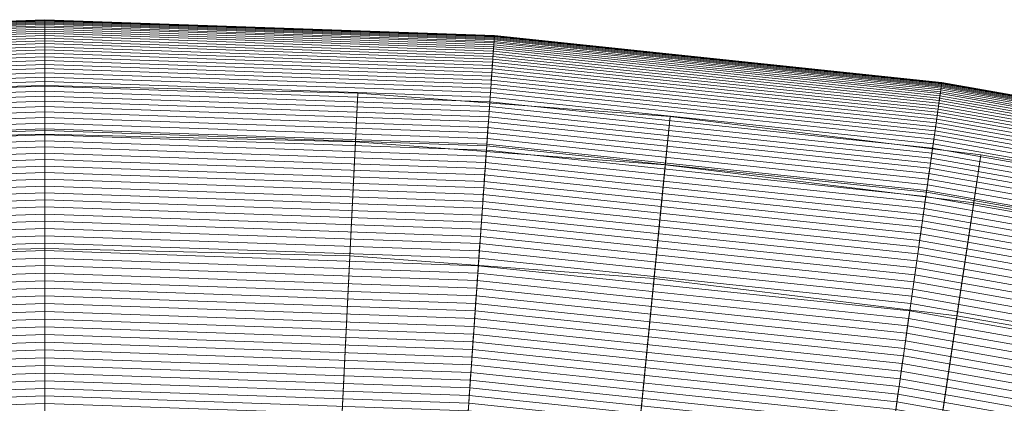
# Model space of a CAD drawing. Header units: centimetres. Extents: x -21.9 to 23.1, y -23 to 22.
# Tile 163 of 192: x 0.5 to 3.9, y 20.6 to 22. Entities that reach past the tile are written whole.
import ezdxf

# ---------------------------------------------------------------- set-up
doc = ezdxf.new("R2010")
doc.units = ezdxf.units.CM
doc.header["$LTSCALE"] = 2.54
doc.layers.add('Lucido design-1', color=7, linetype='Continuous')

# ---------------------------------------------------------------- blocks, each defined once
blk = doc.blocks.new('Gruppo-2-1')
at = {"color": 5, "linetype": 'Continuous', "lineweight": 9}
for points in [[(0.5828, 21.98, -924.0271), (-0.9861, 21.9252, -924.0271), (-0.986, 21.9249, -924.0001), (0.5828, 21.9797, -924.0001)], [(0.5828, 21.98, -949.7271), (-0.9861, 21.9252, -949.7271), (-0.9861, 21.9252, -924.0271), (0.5828, 21.98, -924.0271)], [(0.5828, 21.593, -949.7271), (-0.9591, 21.5391, -949.7271), (-0.9861, 21.9252, -949.7271), (0.5828, 21.98, -949.7271)], [(0.5828, 21.9797, -924.0001), (-0.986, 21.9249, -924.0001), (-0.986, 21.9239, -923.9731), (0.5828, 21.9787, -923.9731)], [(0.5828, 21.9787, -923.9731), (-0.986, 21.9239, -923.9731), (-0.9859, 21.9222, -923.9462), (0.5828, 21.977, -923.9462)], [(0.5828, 21.977, -923.9462), (-0.9859, 21.9222, -923.9462), (-0.9857, 21.9199, -923.9193), (0.5828, 21.9747, -923.9193)], [(0.5828, 21.9747, -923.9193), (-0.9857, 21.9199, -923.9193), (-0.9855, 21.917, -923.8924), (0.5828, 21.9717, -923.8924)], [(0.5828, 21.9717, -923.8924), (-0.9855, 21.917, -923.8924), (-0.9852, 21.9133, -923.8657), (0.5828, 21.9681, -923.8657)], [(0.5828, 21.9681, -923.8657), (-0.9852, 21.9133, -923.8657), (-0.9849, 21.9091, -923.839), (0.5828, 21.9638, -923.839)], [(0.5828, 21.9638, -923.839), (-0.9849, 21.9091, -923.839), (-0.9846, 21.9041, -923.8125), (0.5828, 21.9589, -923.8125)], [(0.5828, 21.9589, -923.8125), (-0.9846, 21.9041, -923.8125), (-0.9842, 21.8986, -923.7861), (0.5828, 21.9533, -923.7861)], [(0.5828, 21.9533, -923.7861), (-0.9842, 21.8986, -923.7861), (-0.9838, 21.8923, -923.7598), (0.5828, 21.947, -923.7598)], [(2.1516, 21.9252, -924.0271), (0.5828, 21.98, -924.0271), (0.5828, 21.9797, -924.0001), (2.1516, 21.9249, -924.0001)], [(2.1516, 21.9252, -949.7271), (0.5828, 21.98, -949.7271), (0.5828, 21.98, -924.0271), (2.1516, 21.9252, -924.0271)], [(2.1246, 21.5391, -949.7271), (0.5828, 21.593, -949.7271), (0.5828, 21.98, -949.7271), (2.1516, 21.9252, -949.7271)], [(2.1516, 21.9249, -924.0001), (0.5828, 21.9797, -924.0001), (0.5828, 21.9787, -923.9731), (2.1515, 21.9239, -923.9731)], [(2.1515, 21.9239, -923.9731), (0.5828, 21.9787, -923.9731), (0.5828, 21.977, -923.9462), (2.1514, 21.9222, -923.9462)], [(2.1514, 21.9222, -923.9462), (0.5828, 21.977, -923.9462), (0.5828, 21.9747, -923.9193), (2.1512, 21.9199, -923.9193)], [(2.1512, 21.9199, -923.9193), (0.5828, 21.9747, -923.9193), (0.5828, 21.9717, -923.8924), (2.151, 21.917, -923.8924)], [(2.151, 21.917, -923.8924), (0.5828, 21.9717, -923.8924), (0.5828, 21.9681, -923.8657), (2.1508, 21.9133, -923.8657)], [(2.1508, 21.9133, -923.8657), (0.5828, 21.9681, -923.8657), (0.5828, 21.9638, -923.839), (2.1505, 21.9091, -923.839)], [(2.1505, 21.9091, -923.839), (0.5828, 21.9638, -923.839), (0.5828, 21.9589, -923.8125), (2.1501, 21.9041, -923.8125)], [(2.1501, 21.9041, -923.8125), (0.5828, 21.9589, -923.8125), (0.5828, 21.9533, -923.7861), (2.1497, 21.8986, -923.7861)], [(2.1497, 21.8986, -923.7861), (0.5828, 21.9533, -923.7861), (0.5828, 21.947, -923.7598), (2.1493, 21.8923, -923.7598)], [(0.5828, 21.947, -923.7598), (-0.9838, 21.8923, -923.7598), (-0.9833, 21.8855, -923.7337), (0.5828, 21.9402, -923.7337)], [(0.5828, 21.9402, -923.7337), (-0.9833, 21.8855, -923.7337), (-0.9828, 21.878, -923.7078), (0.5828, 21.9326, -923.7078)], [(0.5828, 21.9326, -923.7078), (-0.9828, 21.878, -923.7078), (-0.9822, 21.8698, -923.6821), (0.5828, 21.9245, -923.6821)], [(0.5828, 21.9245, -923.6821), (-0.9822, 21.8698, -923.6821), (-0.9816, 21.8611, -923.6565), (0.5828, 21.9157, -923.6565)], [(2.1493, 21.8923, -923.7598), (0.5828, 21.947, -923.7598), (0.5828, 21.9402, -923.7337), (2.1488, 21.8855, -923.7337)], [(2.1488, 21.8855, -923.7337), (0.5828, 21.9402, -923.7337), (0.5828, 21.9326, -923.7078), (2.1483, 21.878, -923.7078)], [(2.1483, 21.878, -923.7078), (0.5828, 21.9326, -923.7078), (0.5828, 21.9245, -923.6821), (2.1477, 21.8698, -923.6821)], [(2.1477, 21.8698, -923.6821), (0.5828, 21.9245, -923.6821), (0.5828, 21.9157, -923.6565), (2.1471, 21.8611, -923.6565)], [(3.6589, 21.3779, -949.7271), (2.1246, 21.5391, -949.7271), (2.1516, 21.9252, -949.7271), (3.7128, 21.7611, -949.7271)], [(3.712, 21.7559, -923.9193), (2.1512, 21.9199, -923.9193), (2.151, 21.917, -923.8924), (3.7116, 21.7529, -923.8924)], [(3.7124, 21.7582, -923.9462), (2.1514, 21.9222, -923.9462), (2.1512, 21.9199, -923.9193), (3.712, 21.7559, -923.9193)], [(3.7126, 21.7598, -923.9731), (2.1515, 21.9239, -923.9731), (2.1514, 21.9222, -923.9462), (3.7124, 21.7582, -923.9462)], [(3.7127, 21.7608, -924.0001), (2.1516, 21.9249, -924.0001), (2.1515, 21.9239, -923.9731), (3.7126, 21.7598, -923.9731)], [(3.7128, 21.7611, -924.0271), (2.1516, 21.9252, -924.0271), (2.1516, 21.9249, -924.0001), (3.7127, 21.7608, -924.0001)], [(3.7128, 21.7611, -949.7271), (2.1516, 21.9252, -949.7271), (2.1516, 21.9252, -924.0271), (3.7128, 21.7611, -924.0271)], [(0.5828, 21.9157, -923.6565), (-0.9816, 21.8611, -923.6565), (-0.9809, 21.8517, -923.6312), (0.5828, 21.9063, -923.6312)], [(0.5828, 21.9063, -923.6312), (-0.9809, 21.8517, -923.6312), (-0.9802, 21.8417, -923.6062), (0.5828, 21.8963, -923.6062)], [(0.5828, 21.8963, -923.6062), (-0.9802, 21.8417, -923.6062), (-0.9795, 21.8311, -923.5814), (0.5828, 21.8856, -923.5814)], [(0.5828, 21.8856, -923.5814), (-0.9795, 21.8311, -923.5814), (-0.9787, 21.8199, -923.5568), (0.5828, 21.8744, -923.5568)], [(2.1471, 21.8611, -923.6565), (0.5828, 21.9157, -923.6565), (0.5828, 21.9063, -923.6312), (2.1464, 21.8517, -923.6312)], [(2.1464, 21.8517, -923.6312), (0.5828, 21.9063, -923.6312), (0.5828, 21.8963, -923.6062), (2.1457, 21.8417, -923.6062)], [(2.1457, 21.8417, -923.6062), (0.5828, 21.8963, -923.6062), (0.5828, 21.8856, -923.5814), (2.145, 21.8311, -923.5814)], [(2.145, 21.8311, -923.5814), (0.5828, 21.8856, -923.5814), (0.5828, 21.8744, -923.5568), (2.1442, 21.8199, -923.5568)], [(3.7072, 21.7217, -923.7337), (2.1488, 21.8855, -923.7337), (2.1483, 21.878, -923.7078), (3.7062, 21.7142, -923.7078)], [(3.7082, 21.7285, -923.7598), (2.1493, 21.8923, -923.7598), (2.1488, 21.8855, -923.7337), (3.7072, 21.7217, -923.7337)], [(3.709, 21.7347, -923.7861), (2.1497, 21.8986, -923.7861), (2.1493, 21.8923, -923.7598), (3.7082, 21.7285, -923.7598)], [(3.7098, 21.7402, -923.8125), (2.1501, 21.9041, -923.8125), (2.1497, 21.8986, -923.7861), (3.709, 21.7347, -923.7861)], [(3.7105, 21.7451, -923.839), (2.1505, 21.9091, -923.839), (2.1501, 21.9041, -923.8125), (3.7098, 21.7402, -923.8125)], [(3.7111, 21.7493, -923.8657), (2.1508, 21.9133, -923.8657), (2.1505, 21.9091, -923.839), (3.7105, 21.7451, -923.839)], [(3.7116, 21.7529, -923.8924), (2.151, 21.917, -923.8924), (2.1508, 21.9133, -923.8657), (3.7111, 21.7493, -923.8657)], [(0.5828, 21.8744, -923.5568), (-0.9787, 21.8199, -923.5568), (-0.9779, 21.8081, -923.5326), (0.5828, 21.8626, -923.5326)], [(0.5828, 21.8626, -923.5326), (-0.9779, 21.8081, -923.5326), (-0.977, 21.7957, -923.5086), (0.5828, 21.8501, -923.5086)], [(0.5828, 21.8501, -923.5086), (-0.977, 21.7957, -923.5086), (-0.9761, 21.7827, -923.485), (0.5828, 21.8371, -923.485)], [(2.1442, 21.8199, -923.5568), (0.5828, 21.8744, -923.5568), (0.5828, 21.8626, -923.5326), (2.1434, 21.8081, -923.5326)], [(2.1434, 21.8081, -923.5326), (0.5828, 21.8626, -923.5326), (0.5828, 21.8501, -923.5086), (2.1425, 21.7957, -923.5086)], [(2.1425, 21.7957, -923.5086), (0.5828, 21.8501, -923.5086), (0.5828, 21.8371, -923.485), (2.1416, 21.7827, -923.485)], [(3.7025, 21.6882, -923.6312), (2.1464, 21.8517, -923.6312), (2.1457, 21.8417, -923.6062), (3.7011, 21.6782, -923.6062)], [(3.7038, 21.6975, -923.6565), (2.1471, 21.8611, -923.6565), (2.1464, 21.8517, -923.6312), (3.7025, 21.6882, -923.6312)], [(3.705, 21.7062, -923.6821), (2.1477, 21.8698, -923.6821), (2.1471, 21.8611, -923.6565), (3.7038, 21.6975, -923.6565)], [(3.7062, 21.7142, -923.7078), (2.1483, 21.878, -923.7078), (2.1477, 21.8698, -923.6821), (3.705, 21.7062, -923.6821)], [(0.5828, 21.8371, -923.485), (-0.9761, 21.7827, -923.485), (-0.9751, 21.7691, -923.4616), (0.5828, 21.8235, -923.4616)], [(0.5828, 21.8235, -923.4616), (-0.9751, 21.7691, -923.4616), (-0.9742, 21.755, -923.4387), (0.5828, 21.8094, -923.4387)], [(2.1416, 21.7827, -923.485), (0.5828, 21.8371, -923.485), (0.5828, 21.8235, -923.4616), (2.1407, 21.7691, -923.4616)], [(2.1407, 21.7691, -923.4616), (0.5828, 21.8235, -923.4616), (0.5828, 21.8094, -923.4387), (2.1397, 21.755, -923.4387)], [(3.6981, 21.6566, -923.5568), (2.1442, 21.8199, -923.5568), (2.1434, 21.8081, -923.5326), (3.6964, 21.6448, -923.5326)], [(3.6996, 21.6677, -923.5814), (2.145, 21.8311, -923.5814), (2.1442, 21.8199, -923.5568), (3.6981, 21.6566, -923.5568)], [(3.7011, 21.6782, -923.6062), (2.1457, 21.8417, -923.6062), (2.145, 21.8311, -923.5814), (3.6996, 21.6677, -923.5814)], [(0.5828, 21.8094, -923.4387), (-0.9742, 21.755, -923.4387), (-0.9731, 21.7403, -923.416), (0.5828, 21.7946, -923.416)], [(0.5828, 21.7946, -923.416), (-0.9731, 21.7403, -923.416), (-0.9721, 21.7251, -923.3938), (0.5828, 21.7794, -923.3938)], [(2.1397, 21.755, -923.4387), (0.5828, 21.8094, -923.4387), (0.5828, 21.7946, -923.416), (2.1387, 21.7403, -923.416)], [(2.1387, 21.7403, -923.416), (0.5828, 21.7946, -923.416), (0.5828, 21.7794, -923.3938), (2.1376, 21.7251, -923.3938)], [(3.6929, 21.6196, -923.485), (2.1416, 21.7827, -923.485), (2.1407, 21.7691, -923.4616), (3.691, 21.6062, -923.4616)], [(3.6947, 21.6325, -923.5086), (2.1425, 21.7957, -923.5086), (2.1416, 21.7827, -923.485), (3.6929, 21.6196, -923.485)], [(3.6964, 21.6448, -923.5326), (2.1434, 21.8081, -923.5326), (2.1425, 21.7957, -923.5086), (3.6947, 21.6325, -923.5086)], [(0.5828, 21.7794, -923.3938), (-0.9721, 21.7251, -923.3938), (-0.971, 21.7093, -923.3719), (0.5828, 21.7636, -923.3719)], [(0.5828, 21.7636, -923.3719), (-0.971, 21.7093, -923.3719), (-0.9698, 21.693, -923.3504), (0.5828, 21.7472, -923.3504)], [(0.5828, 21.7472, -923.3504), (-0.9698, 21.693, -923.3504), (-0.9686, 21.6762, -923.3293), (0.5828, 21.7304, -923.3293)], [(0.5828, 21.1812, -1010.1271), (-0.4816, 21.1546, -1010.1271), (-0.5095, 21.7227, -1010.1271), (0.5828, 21.75, -1010.1271)], [(0.5828, 21.75, -950.1271), (-0.5095, 21.7227, -950.1271), (-0.5011, 21.5529, -950.1271), (0.5828, 21.5801, -950.1271)], [(0.5828, 21.75, -1010.1271), (-0.5095, 21.7227, -1010.1271), (-0.5095, 21.7227, -950.1271), (0.5828, 21.75, -950.1271)], [(2.1376, 21.7251, -923.3938), (0.5828, 21.7794, -923.3938), (0.5828, 21.7636, -923.3719), (2.1365, 21.7093, -923.3719)], [(2.1365, 21.7093, -923.3719), (0.5828, 21.7636, -923.3719), (0.5828, 21.7472, -923.3504), (2.1353, 21.693, -923.3504)], [(1.6471, 21.1546, -1010.1271), (0.5828, 21.1812, -1010.1271), (0.5828, 21.75, -1010.1271), (1.675, 21.7227, -1010.1271)], [(1.675, 21.7227, -950.1271), (0.5828, 21.75, -950.1271), (0.5828, 21.5801, -950.1271), (1.6666, 21.5529, -950.1271)], [(1.675, 21.7227, -1010.1271), (0.5828, 21.75, -1010.1271), (0.5828, 21.75, -950.1271), (1.675, 21.7227, -950.1271)], [(2.1353, 21.693, -923.3504), (0.5828, 21.7472, -923.3504), (0.5828, 21.7304, -923.3293), (2.1342, 21.6762, -923.3293)], [(3.689, 21.5922, -923.4387), (2.1397, 21.755, -923.4387), (2.1387, 21.7403, -923.416), (3.687, 21.5776, -923.416)], [(3.691, 21.6062, -923.4616), (2.1407, 21.7691, -923.4616), (2.1397, 21.755, -923.4387), (3.689, 21.5922, -923.4387)], [(5.1782, 21.11, -949.7271), (3.6589, 21.3779, -949.7271), (3.7128, 21.7611, -949.7271), (5.2587, 21.4885, -949.7271)], [(5.2562, 21.4769, -923.8657), (3.7111, 21.7493, -923.8657), (3.7105, 21.7451, -923.839), (5.2553, 21.4727, -923.839)], [(5.257, 21.4804, -923.8924), (3.7116, 21.7529, -923.8924), (3.7111, 21.7493, -923.8657), (5.2562, 21.4769, -923.8657)], [(5.2576, 21.4834, -923.9193), (3.712, 21.7559, -923.9193), (3.7116, 21.7529, -923.8924), (5.257, 21.4804, -923.8924)], [(5.2581, 21.4856, -923.9462), (3.7124, 21.7582, -923.9462), (3.712, 21.7559, -923.9193), (5.2576, 21.4834, -923.9193)], [(5.2584, 21.4872, -923.9731), (3.7126, 21.7598, -923.9731), (3.7124, 21.7582, -923.9462), (5.2581, 21.4856, -923.9462)], [(5.2586, 21.4882, -924.0001), (3.7127, 21.7608, -924.0001), (3.7126, 21.7598, -923.9731), (5.2584, 21.4872, -923.9731)], [(5.2587, 21.4885, -924.0271), (3.7128, 21.7611, -924.0271), (3.7127, 21.7608, -924.0001), (5.2586, 21.4882, -924.0001)], [(5.2587, 21.4885, -949.7271), (3.7128, 21.7611, -949.7271), (3.7128, 21.7611, -924.0271), (5.2587, 21.4885, -924.0271)], [(0.5828, 21.7304, -923.3293), (-0.9686, 21.6762, -923.3293), (-0.9674, 21.6588, -923.3087), (0.5828, 21.713, -923.3087)], [(0.5828, 21.713, -923.3087), (-0.9674, 21.6588, -923.3087), (-0.9662, 21.641, -923.2885), (0.5828, 21.6951, -923.2885)], [(2.1342, 21.6762, -923.3293), (0.5828, 21.7304, -923.3293), (0.5828, 21.713, -923.3087), (2.133, 21.6588, -923.3087)], [(2.133, 21.6588, -923.3087), (0.5828, 21.713, -923.3087), (0.5828, 21.6951, -923.2885), (2.1317, 21.641, -923.2885)], [(2.7088, 21.076, -1010.1271), (1.6471, 21.1546, -1010.1271), (1.675, 21.7227, -1010.1271), (2.7645, 21.642, -1010.1271)], [(2.7645, 21.642, -950.1271), (1.675, 21.7227, -950.1271), (1.6666, 21.5529, -950.1271), (2.7479, 21.4729, -950.1271)], [(2.7645, 21.642, -1010.1271), (1.675, 21.7227, -1010.1271), (1.675, 21.7227, -950.1271), (2.7645, 21.642, -950.1271)], [(3.6848, 21.5625, -923.3938), (2.1376, 21.7251, -923.3938), (2.1365, 21.7093, -923.3719), (3.6826, 21.5468, -923.3719)], [(3.687, 21.5776, -923.416), (2.1387, 21.7403, -923.416), (2.1376, 21.7251, -923.3938), (3.6848, 21.5625, -923.3938)], [(5.2489, 21.4422, -923.7078), (3.7062, 21.7142, -923.7078), (3.705, 21.7062, -923.6821), (5.2472, 21.4342, -923.6821)], [(5.2504, 21.4496, -923.7337), (3.7072, 21.7217, -923.7337), (3.7062, 21.7142, -923.7078), (5.2489, 21.4422, -923.7078)], [(5.2518, 21.4563, -923.7598), (3.7082, 21.7285, -923.7598), (3.7072, 21.7217, -923.7337), (5.2504, 21.4496, -923.7337)], [(5.2531, 21.4624, -923.7861), (3.709, 21.7347, -923.7861), (3.7082, 21.7285, -923.7598), (5.2518, 21.4563, -923.7598)], [(5.2543, 21.4679, -923.8125), (3.7098, 21.7402, -923.8125), (3.709, 21.7347, -923.7861), (5.2531, 21.4624, -923.7861)], [(5.2553, 21.4727, -923.839), (3.7105, 21.7451, -923.839), (3.7098, 21.7402, -923.8125), (5.2543, 21.4679, -923.8125)], [(0.5828, 21.6951, -923.2885), (-0.9662, 21.641, -923.2885), (-0.9649, 21.6227, -923.2687), (0.5828, 21.6767, -923.2687)], [(2.1317, 21.641, -923.2885), (0.5828, 21.6951, -923.2885), (0.5828, 21.6767, -923.2687), (2.1304, 21.6227, -923.2687)], [(3.6804, 21.5306, -923.3504), (2.1353, 21.693, -923.3504), (2.1342, 21.6762, -923.3293), (3.678, 21.5139, -923.3293)], [(3.6826, 21.5468, -923.3719), (2.1365, 21.7093, -923.3719), (2.1353, 21.693, -923.3504), (3.6804, 21.5306, -923.3504)], [(5.2434, 21.4165, -923.6312), (3.7025, 21.6882, -923.6312), (3.7011, 21.6782, -923.6062), (5.2413, 21.4067, -923.6062)], [(5.2453, 21.4257, -923.6565), (3.7038, 21.6975, -923.6565), (3.7025, 21.6882, -923.6312), (5.2434, 21.4165, -923.6312)], [(5.2472, 21.4342, -923.6821), (3.705, 21.7062, -923.6821), (3.7038, 21.6975, -923.6565), (5.2453, 21.4257, -923.6565)], [(0.5828, 21.6767, -923.2687), (-0.9649, 21.6227, -923.2687), (-0.9636, 21.6039, -923.2494), (0.5828, 21.6579, -923.2494)], [(0.5828, 21.6579, -923.2494), (-0.9636, 21.6039, -923.2494), (-0.9622, 21.5846, -923.2305), (0.5828, 21.6386, -923.2305)], [(2.1304, 21.6227, -923.2687), (0.5828, 21.6767, -923.2687), (0.5828, 21.6579, -923.2494), (2.1291, 21.6039, -923.2494)], [(2.1291, 21.6039, -923.2494), (0.5828, 21.6579, -923.2494), (0.5828, 21.6386, -923.2305), (2.1278, 21.5846, -923.2305)], [(3.6756, 21.4967, -923.3087), (2.133, 21.6588, -923.3087), (2.1317, 21.641, -923.2885), (3.6731, 21.479, -923.2885)], [(3.678, 21.5139, -923.3293), (2.1342, 21.6762, -923.3293), (2.133, 21.6588, -923.3087), (3.6756, 21.4967, -923.3087)], [(5.2343, 21.3737, -923.5326), (3.6964, 21.6448, -923.5326), (3.6947, 21.6325, -923.5086), (5.2317, 21.3615, -923.5086)], [(5.2367, 21.3853, -923.5568), (3.6981, 21.6566, -923.5568), (3.6964, 21.6448, -923.5326), (5.2343, 21.3737, -923.5326)], [(5.2391, 21.3962, -923.5814), (3.6996, 21.6677, -923.5814), (3.6981, 21.6566, -923.5568), (5.2367, 21.3853, -923.5568)], [(5.2413, 21.4067, -923.6062), (3.7011, 21.6782, -923.6062), (3.6996, 21.6677, -923.5814), (5.2391, 21.3962, -923.5814)], [(0.5828, 21.6386, -923.2305), (-0.9622, 21.5846, -923.2305), (-0.9609, 21.5649, -923.2122), (0.5828, 21.6188, -923.2122)], [(0.5828, 21.6188, -923.2122), (-0.9609, 21.5649, -923.2122), (-0.9595, 21.5447, -923.1943), (0.5828, 21.5986, -923.1943)], [(2.1278, 21.5846, -923.2305), (0.5828, 21.6386, -923.2305), (0.5828, 21.6188, -923.2122), (2.1264, 21.5649, -923.2122)], [(2.1264, 21.5649, -923.2122), (0.5828, 21.6188, -923.2122), (0.5828, 21.5986, -923.1943), (2.125, 21.5447, -923.1943)], [(3.6706, 21.4608, -923.2687), (2.1304, 21.6227, -923.2687), (2.1291, 21.6039, -923.2494), (3.6679, 21.4421, -923.2494)], [(3.6731, 21.479, -923.2885), (2.1317, 21.641, -923.2885), (2.1304, 21.6227, -923.2687), (3.6706, 21.4608, -923.2687)], [(3.7654, 20.9457, -1010.1271), (2.7088, 21.076, -1010.1271), (2.7645, 21.642, -1010.1271), (3.8489, 21.5082, -1010.1271)], [(3.8489, 21.5082, -950.1271), (2.7645, 21.642, -950.1271), (2.7479, 21.4729, -950.1271), (3.8239, 21.3402, -950.1271)], [(3.8489, 21.5082, -1010.1271), (2.7645, 21.642, -1010.1271), (2.7645, 21.642, -950.1271), (3.8489, 21.5082, -950.1271)], [(5.229, 21.3488, -923.485), (3.6929, 21.6196, -923.485), (3.691, 21.6062, -923.4616), (5.2262, 21.3355, -923.4616)], [(5.2317, 21.3615, -923.5086), (3.6947, 21.6325, -923.5086), (3.6929, 21.6196, -923.485), (5.229, 21.3488, -923.485)], [(0.5828, 21.5986, -923.1943), (-0.9595, 21.5447, -923.1943), (-0.958, 21.5241, -923.1769), (0.5828, 21.5779, -923.1769)], [(0.5828, 21.593, -949.2271), (-0.9591, 21.5391, -949.2271), (-0.9591, 21.5391, -949.7271), (0.5828, 21.593, -949.7271)], [(0.5828, 9.49, -949.2271), (-0.1148, 9.4656, -949.2271), (-0.9591, 21.5391, -949.2271), (0.5828, 21.593, -949.2271)], [(0.5828, 21.5779, -923.1769), (-0.958, 21.5241, -923.1769), (-0.9565, 21.5031, -923.16), (0.5828, 21.5568, -923.16)], [(0.5828, 21.5801, -949.2271), (-0.5011, 21.5529, -949.2271), (0.0937, 9.4448, -949.2271), (0.5828, 9.4571, -949.2271)], [(0.5828, 21.5801, -950.1271), (-0.5011, 21.5529, -950.1271), (-0.5011, 21.5529, -949.2271), (0.5828, 21.5801, -949.2271)], [(2.125, 21.5447, -923.1943), (0.5828, 21.5986, -923.1943), (0.5828, 21.5779, -923.1769), (2.1235, 21.5241, -923.1769)], [(2.1246, 21.5391, -949.2271), (0.5828, 21.593, -949.2271), (0.5828, 21.593, -949.7271), (2.1246, 21.5391, -949.7271)], [(1.2803, 9.4656, -949.2271), (0.5828, 9.49, -949.2271), (0.5828, 21.593, -949.2271), (2.1246, 21.5391, -949.2271)], [(1.6666, 21.5529, -949.2271), (0.5828, 21.5801, -949.2271), (0.5828, 9.4571, -949.2271), (1.0718, 9.4448, -949.2271)], [(1.6666, 21.5529, -950.1271), (0.5828, 21.5801, -950.1271), (0.5828, 21.5801, -949.2271), (1.6666, 21.5529, -949.2271)], [(2.1235, 21.5241, -923.1769), (0.5828, 21.5779, -923.1769), (0.5828, 21.5568, -923.16), (2.1221, 21.5031, -923.16)], [(3.6652, 21.423, -923.2305), (2.1278, 21.5846, -923.2305), (2.1264, 21.5649, -923.2122), (3.6625, 21.4034, -923.2122)], [(3.6679, 21.4421, -923.2494), (2.1291, 21.6039, -923.2494), (2.1278, 21.5846, -923.2305), (3.6652, 21.423, -923.2305)], [(5.2202, 21.3072, -923.416), (3.687, 21.5776, -923.416), (3.6848, 21.5625, -923.3938), (5.217, 21.2923, -923.3938)], [(5.2232, 21.3216, -923.4387), (3.689, 21.5922, -923.4387), (3.687, 21.5776, -923.416), (5.2202, 21.3072, -923.416)], [(5.2262, 21.3355, -923.4616), (3.691, 21.6062, -923.4616), (3.689, 21.5922, -923.4387), (5.2232, 21.3216, -923.4387)], [(0.5828, 21.5568, -923.16), (-0.9565, 21.5031, -923.16), (-0.955, 21.4816, -923.1437), (0.5828, 21.5353, -923.1437)], [(2.1221, 21.5031, -923.16), (0.5828, 21.5568, -923.16), (0.5828, 21.5353, -923.1437), (2.1206, 21.4816, -923.1437)], [(2.7479, 21.4729, -949.2271), (1.6666, 21.5529, -949.2271), (1.0718, 9.4448, -949.2271), (1.5597, 9.4087, -949.2271)], [(2.7479, 21.4729, -950.1271), (1.6666, 21.5529, -950.1271), (1.6666, 21.5529, -949.2271), (2.7479, 21.4729, -949.2271)], [(3.6597, 21.3834, -923.1943), (2.125, 21.5447, -923.1943), (2.1235, 21.5241, -923.1769), (3.6568, 21.3629, -923.1769)], [(3.6625, 21.4034, -923.2122), (2.1264, 21.5649, -923.2122), (2.125, 21.5447, -923.1943), (3.6597, 21.3834, -923.1943)], [(5.2137, 21.2768, -923.3719), (3.6826, 21.5468, -923.3719), (3.6804, 21.5306, -923.3504), (5.2103, 21.2608, -923.3504)], [(5.217, 21.2923, -923.3938), (3.6848, 21.5625, -923.3938), (3.6826, 21.5468, -923.3719), (5.2137, 21.2768, -923.3719)], [(0.5828, 21.5353, -923.1437), (-0.955, 21.4816, -923.1437), (-0.9535, 21.4598, -923.1279), (0.5828, 21.5135, -923.1279)], [(0.5828, 21.5135, -923.1279), (-0.9535, 21.4598, -923.1279), (-0.952, 21.4376, -923.1126), (0.5828, 21.4912, -923.1126)], [(2.1206, 21.4816, -923.1437), (0.5828, 21.5353, -923.1437), (0.5828, 21.5135, -923.1279), (2.119, 21.4598, -923.1279)], [(2.119, 21.4598, -923.1279), (0.5828, 21.5135, -923.1279), (0.5828, 21.4912, -923.1126), (2.1175, 21.4376, -923.1126)], [(1.9745, 9.3927, -949.2271), (1.2803, 9.4656, -949.2271), (2.1246, 21.5391, -949.2271), (3.6589, 21.3779, -949.2271)], [(3.6568, 21.3629, -923.1769), (2.1235, 21.5241, -923.1769), (2.1221, 21.5031, -923.16), (3.6539, 21.3421, -923.16)], [(3.6589, 21.3779, -949.2271), (2.1246, 21.5391, -949.2271), (2.1246, 21.5391, -949.7271), (3.6589, 21.3779, -949.7271)], [(5.2068, 21.2443, -923.3293), (3.678, 21.5139, -923.3293), (3.6756, 21.4967, -923.3087), (5.2032, 21.2274, -923.3087)], [(5.2103, 21.2608, -923.3504), (3.6804, 21.5306, -923.3504), (3.678, 21.5139, -923.3293), (5.2068, 21.2443, -923.3293)], [(4.8144, 20.7638, -1010.1271), (3.7654, 20.9457, -1010.1271), (3.8489, 21.5082, -1010.1271), (4.9253, 21.3217, -1010.1271)], [(4.9253, 21.3217, -950.1271), (3.8489, 21.5082, -950.1271), (3.8239, 21.3402, -950.1271), (4.8922, 21.155, -950.1271)], [(4.9253, 21.3217, -1010.1271), (3.8489, 21.5082, -1010.1271), (3.8489, 21.5082, -950.1271), (4.9253, 21.3217, -950.1271)], [(0.5828, 21.4912, -923.1126), (-0.952, 21.4376, -923.1126), (-0.9504, 21.415, -923.0979), (0.5828, 21.4686, -923.0979)], [(2.1175, 21.4376, -923.1126), (0.5828, 21.4912, -923.1126), (0.5828, 21.4686, -923.0979), (2.1159, 21.415, -923.0979)], [(3.8239, 21.3402, -949.2271), (2.7479, 21.4729, -949.2271), (1.5597, 9.4087, -949.2271), (2.0452, 9.3488, -949.2271)], [(3.6509, 21.3208, -923.1437), (2.1206, 21.4816, -923.1437), (2.119, 21.4598, -923.1279), (3.6478, 21.2991, -923.1279)], [(3.6539, 21.3421, -923.16), (2.1221, 21.5031, -923.16), (2.1206, 21.4816, -923.1437), (3.6509, 21.3208, -923.1437)], [(3.8239, 21.3402, -950.1271), (2.7479, 21.4729, -950.1271), (2.7479, 21.4729, -949.2271), (3.8239, 21.3402, -949.2271)], [(5.1995, 21.2099, -923.2885), (3.6731, 21.479, -923.2885), (3.6706, 21.4608, -923.2687), (5.1956, 21.1919, -923.2687)], [(5.2032, 21.2274, -923.3087), (3.6756, 21.4967, -923.3087), (3.6731, 21.479, -923.2885), (5.1995, 21.2099, -923.2885)], [(0.5828, 21.4686, -923.0979), (-0.9504, 21.415, -923.0979), (-0.9488, 21.3921, -923.0837), (0.5828, 21.4456, -923.0837)], [(0.5828, 21.4456, -923.0837), (-0.9488, 21.3921, -923.0837), (-0.9472, 21.3689, -923.0701), (0.5828, 21.4223, -923.0701)], [(2.1159, 21.415, -923.0979), (0.5828, 21.4686, -923.0979), (0.5828, 21.4456, -923.0837), (2.1143, 21.3921, -923.0837)], [(2.1143, 21.3921, -923.0837), (0.5828, 21.4456, -923.0837), (0.5828, 21.4223, -923.0701), (2.1127, 21.3689, -923.0701)], [(3.6478, 21.2991, -923.1279), (2.119, 21.4598, -923.1279), (2.1175, 21.4376, -923.1126), (3.6447, 21.2771, -923.1126)], [(5.1917, 21.1735, -923.2494), (3.6679, 21.4421, -923.2494), (3.6652, 21.423, -923.2305), (5.1877, 21.1546, -923.2305)], [(5.1956, 21.1919, -923.2687), (3.6706, 21.4608, -923.2687), (3.6679, 21.4421, -923.2494), (5.1917, 21.1735, -923.2494)], [(0.5828, 21.4223, -923.0701), (-0.9472, 21.3689, -923.0701), (-0.9455, 21.3453, -923.0571), (0.5828, 21.3986, -923.0571)], [(2.1127, 21.3689, -923.0701), (0.5828, 21.4223, -923.0701), (0.5828, 21.3986, -923.0571), (2.111, 21.3453, -923.0571)], [(3.6416, 21.2547, -923.0979), (2.1159, 21.415, -923.0979), (2.1143, 21.3921, -923.0837), (3.6384, 21.2319, -923.0837)], [(3.6447, 21.2771, -923.1126), (2.1175, 21.4376, -923.1126), (2.1159, 21.415, -923.0979), (3.6416, 21.2547, -923.0979)], [(5.1877, 21.1546, -923.2305), (3.6652, 21.423, -923.2305), (3.6625, 21.4034, -923.2122), (5.1836, 21.1352, -923.2122)], [(0.5828, 21.3986, -923.0571), (-0.9455, 21.3453, -923.0571), (-0.9438, 21.3214, -923.0447), (0.5828, 21.3747, -923.0447)], [(0.5828, 21.3747, -923.0447), (-0.9438, 21.3214, -923.0447), (-0.9421, 21.2972, -923.0328), (0.5828, 21.3504, -923.0328)], [(2.111, 21.3453, -923.0571), (0.5828, 21.3986, -923.0571), (0.5828, 21.3747, -923.0447), (2.1094, 21.3214, -923.0447)], [(2.1094, 21.3214, -923.0447), (0.5828, 21.3747, -923.0447), (0.5828, 21.3504, -923.0328), (2.1077, 21.2972, -923.0328)], [(2.6619, 9.2715, -949.2271), (1.9745, 9.3927, -949.2271), (3.6589, 21.3779, -949.2271), (5.1782, 21.11, -949.2271)], [(3.6384, 21.2319, -923.0837), (2.1143, 21.3921, -923.0837), (2.1127, 21.3689, -923.0701), (3.6351, 21.2088, -923.0701)], [(5.1794, 21.1154, -923.1943), (3.6597, 21.3834, -923.1943), (3.6568, 21.3629, -923.1769), (5.1751, 21.0952, -923.1769)], [(5.1782, 21.11, -949.2271), (3.6589, 21.3779, -949.2271), (3.6589, 21.3779, -949.7271), (5.1782, 21.11, -949.7271)], [(5.1836, 21.1352, -923.2122), (3.6625, 21.4034, -923.2122), (3.6597, 21.3834, -923.1943), (5.1794, 21.1154, -923.1943)], [(0.5828, 21.3504, -923.0328), (-0.9421, 21.2972, -923.0328), (-0.9404, 21.2727, -923.0216), (0.5828, 21.3259, -923.0216)], [(2.1077, 21.2972, -923.0328), (0.5828, 21.3504, -923.0328), (0.5828, 21.3259, -923.0216), (2.106, 21.2727, -923.0216)], [(4.8922, 21.155, -949.2271), (3.8239, 21.3402, -949.2271), (2.0452, 9.3488, -949.2271), (2.5272, 9.2653, -949.2271)], [(3.6319, 21.1854, -923.0571), (2.111, 21.3453, -923.0571), (2.1094, 21.3214, -923.0447), (3.6285, 21.1617, -923.0447)], [(3.6351, 21.2088, -923.0701), (2.1127, 21.3689, -923.0701), (2.111, 21.3453, -923.0571), (3.6319, 21.1854, -923.0571)], [(5.1707, 21.0746, -923.16), (3.6539, 21.3421, -923.16), (3.6509, 21.3208, -923.1437), (5.1662, 21.0536, -923.1437)], [(5.1751, 21.0952, -923.1769), (3.6568, 21.3629, -923.1769), (3.6539, 21.3421, -923.16), (5.1707, 21.0746, -923.16)], [(4.8922, 21.155, -950.1271), (3.8239, 21.3402, -950.1271), (3.8239, 21.3402, -949.2271), (4.8922, 21.155, -949.2271)], [(0.5828, 21.3259, -923.0216), (-0.9404, 21.2727, -923.0216), (-0.9387, 21.2479, -923.011), (0.5828, 21.3011, -923.011)], [(0.5828, 21.3011, -923.011), (-0.9387, 21.2479, -923.011), (-0.937, 21.2229, -923.0009), (0.5828, 21.276, -923.0009)], [(2.106, 21.2727, -923.0216), (0.5828, 21.3259, -923.0216), (0.5828, 21.3011, -923.011), (2.1042, 21.2479, -923.011)], [(2.1042, 21.2479, -923.011), (0.5828, 21.3011, -923.011), (0.5828, 21.276, -923.0009), (2.1025, 21.2229, -923.0009)], [(3.6285, 21.1617, -923.0447), (2.1094, 21.3214, -923.0447), (2.1077, 21.2972, -923.0328), (3.6251, 21.1377, -923.0328)], [(5.1662, 21.0536, -923.1437), (3.6509, 21.3208, -923.1437), (3.6478, 21.2991, -923.1279), (5.1617, 21.0322, -923.1279)], [(0.5828, 21.276, -923.0009), (-0.937, 21.2229, -923.0009), (-0.9352, 21.1977, -922.9915), (0.5828, 21.2507, -922.9915)], [(2.1025, 21.2229, -923.0009), (0.5828, 21.276, -923.0009), (0.5828, 21.2507, -922.9915), (2.1007, 21.1977, -922.9915)], [(3.6217, 21.1134, -923.0216), (2.106, 21.2727, -923.0216), (2.1042, 21.2479, -923.011), (3.6183, 21.0888, -923.011)], [(3.6251, 21.1377, -923.0328), (2.1077, 21.2972, -923.0328), (2.106, 21.2727, -923.0216), (3.6217, 21.1134, -923.0216)], [(5.1571, 21.0104, -923.1126), (3.6447, 21.2771, -923.1126), (3.6416, 21.2547, -923.0979), (5.1524, 20.9883, -923.0979)], [(5.1617, 21.0322, -923.1279), (3.6478, 21.2991, -923.1279), (3.6447, 21.2771, -923.1126), (5.1571, 21.0104, -923.1126)], [(0.5828, 21.2507, -922.9915), (-0.9352, 21.1977, -922.9915), (-0.9334, 21.1722, -922.9828), (0.5828, 21.2252, -922.9828)], [(2.1007, 21.1977, -922.9915), (0.5828, 21.2507, -922.9915), (0.5828, 21.2252, -922.9828), (2.0989, 21.1722, -922.9828)], [(3.6183, 21.0888, -923.011), (2.1042, 21.2479, -923.011), (2.1025, 21.2229, -923.0009), (3.6148, 21.064, -923.0009)], [(5.1476, 20.9658, -923.0837), (3.6384, 21.2319, -923.0837), (3.6351, 21.2088, -923.0701), (5.1427, 20.943, -923.0701)], [(5.1524, 20.9883, -923.0979), (3.6416, 21.2547, -923.0979), (3.6384, 21.2319, -923.0837), (5.1476, 20.9658, -923.0837)], [(0.5828, 21.2252, -922.9828), (-0.9334, 21.1722, -922.9828), (-0.9316, 21.1466, -922.9746), (0.5828, 21.1994, -922.9746)], [(0.5828, 21.1994, -922.9746), (-0.9316, 21.1466, -922.9746), (-0.9298, 21.1207, -922.9671), (0.5828, 21.1735, -922.9671)], [(2.0989, 21.1722, -922.9828), (0.5828, 21.2252, -922.9828), (0.5828, 21.1994, -922.9746), (2.0971, 21.1466, -922.9746)], [(2.0971, 21.1466, -922.9746), (0.5828, 21.1994, -922.9746), (0.5828, 21.1735, -922.9671), (2.0953, 21.1207, -922.9671)], [(3.6113, 21.0389, -922.9915), (2.1007, 21.1977, -922.9915), (2.0989, 21.1722, -922.9828), (3.6077, 21.0137, -922.9828)], [(3.6148, 21.064, -923.0009), (2.1025, 21.2229, -923.0009), (2.1007, 21.1977, -922.9915), (3.6113, 21.0389, -922.9915)], [(5.1427, 20.943, -923.0701), (3.6351, 21.2088, -923.0701), (3.6319, 21.1854, -923.0571), (5.1378, 20.9199, -923.0571)], [(0.5828, 21.1735, -922.9671), (-0.9298, 21.1207, -922.9671), (-0.928, 21.0947, -922.9602), (0.5828, 21.1474, -922.9602)], [(0.5828, 21.1812, -1010.9271), (-0.4816, 21.1546, -1010.9271), (-0.4816, 21.1546, -1010.1271), (0.5828, 21.1812, -1010.1271)], [(0.5828, 9.4571, -1010.9271), (0.0937, 9.4448, -1010.9271), (-0.4816, 21.1546, -1010.9271), (0.5828, 21.1812, -1010.9271)], [(1.6471, 21.1546, -1010.9271), (0.5828, 21.1812, -1010.9271), (0.5828, 21.1812, -1010.1271), (1.6471, 21.1546, -1010.1271)], [(1.0718, 9.4448, -1010.9271), (0.5828, 9.4571, -1010.9271), (0.5828, 21.1812, -1010.9271), (1.6471, 21.1546, -1010.9271)], [(2.0953, 21.1207, -922.9671), (0.5828, 21.1735, -922.9671), (0.5828, 21.1474, -922.9602), (2.0935, 21.0947, -922.9602)], [(3.6077, 21.0137, -922.9828), (2.0989, 21.1722, -922.9828), (2.0971, 21.1466, -922.9746), (3.6041, 20.9882, -922.9746)], [(5.1378, 20.9199, -923.0571), (3.6319, 21.1854, -923.0571), (3.6285, 21.1617, -923.0447), (5.1328, 20.8964, -923.0447)], [(0.5828, 21.1474, -922.9602), (-0.928, 21.0947, -922.9602), (-0.9262, 21.0685, -922.954), (0.5828, 21.1212, -922.954)], [(2.0935, 21.0947, -922.9602), (0.5828, 21.1474, -922.9602), (0.5828, 21.1212, -922.954), (2.0917, 21.0685, -922.954)], [(1.5597, 9.4087, -1010.9271), (1.0718, 9.4448, -1010.9271), (1.6471, 21.1546, -1010.9271), (2.7088, 21.076, -1010.9271)], [(2.7088, 21.076, -1010.9271), (1.6471, 21.1546, -1010.9271), (1.6471, 21.1546, -1010.1271), (2.7088, 21.076, -1010.1271)], [(3.6041, 20.9882, -922.9746), (2.0971, 21.1466, -922.9746), (2.0953, 21.1207, -922.9671), (3.6005, 20.9625, -922.9671)], [(5.9502, 20.9179, -949.2271), (4.8922, 21.155, -949.2271), (2.5272, 9.2653, -949.2271), (3.0045, 9.1583, -949.2271)], [(5.1278, 20.8727, -923.0328), (3.6251, 21.1377, -923.0328), (3.6217, 21.1134, -923.0216), (5.1227, 20.8487, -923.0216)], [(5.1328, 20.8964, -923.0447), (3.6285, 21.1617, -923.0447), (3.6251, 21.1377, -923.0328), (5.1278, 20.8727, -923.0328)], [(0.5828, 21.1212, -922.954), (-0.9262, 21.0685, -922.954), (-0.9243, 21.0421, -922.9484), (0.5828, 21.0948, -922.9484)], [(0.5828, 21.0948, -922.9484), (-0.9243, 21.0421, -922.9484), (-0.9225, 21.0157, -922.9434), (0.5828, 21.0682, -922.9434)], [(2.0917, 21.0685, -922.954), (0.5828, 21.1212, -922.954), (0.5828, 21.0948, -922.9484), (2.0898, 21.0421, -922.9484)], [(2.0898, 21.0421, -922.9484), (0.5828, 21.0948, -922.9484), (0.5828, 21.0682, -922.9434), (2.088, 21.0157, -922.9434)], [(3.5969, 20.9367, -922.9602), (2.0935, 21.0947, -922.9602), (2.0917, 21.0685, -922.954), (3.5932, 20.9106, -922.954)], [(3.6005, 20.9625, -922.9671), (2.0953, 21.1207, -922.9671), (2.0935, 21.0947, -922.9602), (3.5969, 20.9367, -922.9602)], [(3.3391, 9.1026, -949.2271), (2.6619, 9.2715, -949.2271), (5.1782, 21.11, -949.2271), (6.6752, 20.7367, -949.2271)], [(5.1227, 20.8487, -923.0216), (3.6217, 21.1134, -923.0216), (3.6183, 21.0888, -923.011), (5.1175, 20.8244, -923.011)], [(0.5828, 21.0682, -922.9434), (-0.9225, 21.0157, -922.9434), (-0.9206, 20.9891, -922.9392), (0.5828, 21.0416, -922.9392)], [(2.088, 21.0157, -922.9434), (0.5828, 21.0682, -922.9434), (0.5828, 21.0416, -922.9392), (2.0861, 20.9891, -922.9392)], [(2.0452, 9.3488, -1010.9271), (1.5597, 9.4087, -1010.9271), (2.7088, 21.076, -1010.9271), (3.7654, 20.9457, -1010.9271)], [(3.5932, 20.9106, -922.954), (2.0917, 21.0685, -922.954), (2.0898, 21.0421, -922.9484), (3.5896, 20.8845, -922.9484)], [(3.7654, 20.9457, -1010.9271), (2.7088, 21.076, -1010.9271), (2.7088, 21.076, -1010.1271), (3.7654, 20.9457, -1010.1271)], [(5.1123, 20.7999, -923.0009), (3.6148, 21.064, -923.0009), (3.6113, 21.0389, -922.9915), (5.1071, 20.7752, -922.9915)], [(5.1175, 20.8244, -923.011), (3.6183, 21.0888, -923.011), (3.6148, 21.064, -923.0009), (5.1123, 20.7999, -923.0009)], [(0.5828, 21.0416, -922.9392), (-0.9206, 20.9891, -922.9392), (-0.9187, 20.9624, -922.9355), (0.5828, 21.0148, -922.9355)], [(2.0861, 20.9891, -922.9392), (0.5828, 21.0416, -922.9392), (0.5828, 21.0148, -922.9355), (2.0843, 20.9624, -922.9355)], [(3.5896, 20.8845, -922.9484), (2.0898, 21.0421, -922.9484), (2.088, 21.0157, -922.9434), (3.5859, 20.8582, -922.9434)], [(5.1071, 20.7752, -922.9915), (3.6113, 21.0389, -922.9915), (3.6077, 21.0137, -922.9828), (5.1018, 20.7502, -922.9828)], [(0.5828, 21.0148, -922.9355), (-0.9187, 20.9624, -922.9355), (-0.9169, 20.9356, -922.9325), (0.5828, 20.988, -922.9325)], [(2.0843, 20.9624, -922.9355), (0.5828, 21.0148, -922.9355), (0.5828, 20.988, -922.9325), (2.0824, 20.9356, -922.9325)], [(3.5859, 20.8582, -922.9434), (2.088, 21.0157, -922.9434), (2.0861, 20.9891, -922.9392), (3.5822, 20.8318, -922.9392)], [(5.1018, 20.7502, -922.9828), (3.6077, 21.0137, -922.9828), (3.6041, 20.9882, -922.9746), (5.0964, 20.725, -922.9746)], [(0.5828, 20.988, -922.9325), (-0.9169, 20.9356, -922.9325), (-0.915, 20.9088, -922.9302), (0.5828, 20.9611, -922.9302)], [(0.5828, 20.9611, -922.9302), (-0.915, 20.9088, -922.9302), (-0.9131, 20.8819, -922.9286), (0.5828, 20.9342, -922.9286)], [(2.0824, 20.9356, -922.9325), (0.5828, 20.988, -922.9325), (0.5828, 20.9611, -922.9302), (2.0805, 20.9088, -922.9302)], [(2.0805, 20.9088, -922.9302), (0.5828, 20.9611, -922.9302), (0.5828, 20.9342, -922.9286), (2.0786, 20.8819, -922.9286)], [(3.5784, 20.8053, -922.9355), (2.0843, 20.9624, -922.9355), (2.0824, 20.9356, -922.9325), (3.5747, 20.7788, -922.9325)], [(3.5822, 20.8318, -922.9392), (2.0861, 20.9891, -922.9392), (2.0843, 20.9624, -922.9355), (3.5784, 20.8053, -922.9355)], [(5.091, 20.6997, -922.9671), (3.6005, 20.9625, -922.9671), (3.5969, 20.9367, -922.9602), (5.0856, 20.6742, -922.9602)], [(5.0964, 20.725, -922.9746), (3.6041, 20.9882, -922.9746), (3.6005, 20.9625, -922.9671), (5.091, 20.6997, -922.9671)], [(0.5828, 20.9342, -922.9286), (-0.9131, 20.8819, -922.9286), (-0.9112, 20.855, -922.9276), (0.5828, 20.9072, -922.9276)], [(2.0786, 20.8819, -922.9286), (0.5828, 20.9342, -922.9286), (0.5828, 20.9072, -922.9276), (2.0767, 20.855, -922.9276)], [(2.5272, 9.2653, -1010.9271), (2.0452, 9.3488, -1010.9271), (3.7654, 20.9457, -1010.9271), (4.8144, 20.7638, -1010.9271)], [(3.5747, 20.7788, -922.9325), (2.0824, 20.9356, -922.9325), (2.0805, 20.9088, -922.9302), (3.571, 20.7521, -922.9302)], [(5.0856, 20.6742, -922.9602), (3.5969, 20.9367, -922.9602), (3.5932, 20.9106, -922.954), (5.0801, 20.6485, -922.954)], [(4.8144, 20.7638, -1010.9271), (3.7654, 20.9457, -1010.9271), (3.7654, 20.9457, -1010.1271), (4.8144, 20.7638, -1010.1271)], [(0.5828, 20.9072, -922.9276), (-0.9112, 20.855, -922.9276), (-0.9093, 20.8281, -922.9271), (0.5828, 20.8802, -922.9271)], [(2.0767, 20.855, -922.9276), (0.5828, 20.9072, -922.9276), (0.5828, 20.8802, -922.9271), (2.0749, 20.8281, -922.9271)], [(3.571, 20.7521, -922.9302), (2.0805, 20.9088, -922.9302), (2.0786, 20.8819, -922.9286), (3.5672, 20.7255, -922.9286)], [(6.9951, 20.6285, -949.2271), (5.9502, 20.9179, -949.2271), (3.0045, 9.1583, -949.2271), (3.476, 9.0277, -949.2271)], [(5.0801, 20.6485, -922.954), (3.5932, 20.9106, -922.954), (3.5896, 20.8845, -922.9484), (5.0746, 20.6226, -922.9484)], [(0.5828, 20.8802, -922.9271), (-0.9093, 20.8281, -922.9271), (0.5828, 20.8802, -922.9271)], [(0.5828, 20.8802, -922.9271), (-0.9093, 20.8281, -922.9271), (-0.9093, 20.8281, -922.9271)], [(0.5828, 20.8802, -922.9271), (-0.9093, 20.8281, -922.9271), (-0.9075, 20.8012, -922.9276), (0.5828, 20.8532, -922.9276)], [(2.0749, 20.8281, -922.9271), (0.5828, 20.8802, -922.9271), (2.0749, 20.8281, -922.9271)], [(2.0749, 20.8281, -922.9271), (0.5828, 20.8802, -922.9271), (0.5828, 20.8802, -922.9271)], [(2.0749, 20.8281, -922.9271), (0.5828, 20.8802, -922.9271), (0.5828, 20.8532, -922.9276), (2.073, 20.8012, -922.9276)], [(3.5635, 20.6988, -922.9276), (2.0767, 20.855, -922.9276), (2.0749, 20.8281, -922.9271), (3.5597, 20.672, -922.9271)], [(3.5672, 20.7255, -922.9286), (2.0786, 20.8819, -922.9286), (2.0767, 20.855, -922.9276), (3.5635, 20.6988, -922.9276)], [(5.0691, 20.5967, -922.9434), (3.5859, 20.8582, -922.9434), (3.5822, 20.8318, -922.9392), (5.0636, 20.5706, -922.9392)], [(5.0746, 20.6226, -922.9484), (3.5896, 20.8845, -922.9484), (3.5859, 20.8582, -922.9434), (5.0691, 20.5967, -922.9434)], [(0.5828, 20.8532, -922.9276), (-0.9075, 20.8012, -922.9276), (-0.9056, 20.7743, -922.9286), (0.5828, 20.8262, -922.9286)], [(0.5828, 20.8262, -922.9286), (-0.9056, 20.7743, -922.9286), (-0.9037, 20.7474, -922.9302), (0.5828, 20.7993, -922.9302)], [(2.073, 20.8012, -922.9276), (0.5828, 20.8532, -922.9276), (0.5828, 20.8262, -922.9286), (2.0711, 20.7743, -922.9286)], [(2.0711, 20.7743, -922.9286), (0.5828, 20.8262, -922.9286), (0.5828, 20.7993, -922.9302), (2.0692, 20.7474, -922.9302)], [(3.5597, 20.672, -922.9271), (2.0749, 20.8281, -922.9271), (2.073, 20.8012, -922.9276), (3.5559, 20.6453, -922.9276)], [(3.5597, 20.672, -922.9271), (2.0749, 20.8281, -922.9271), (3.5597, 20.672, -922.9271)], [(3.5597, 20.672, -922.9271), (2.0749, 20.8281, -922.9271), (2.0749, 20.8281, -922.9271)], [(5.0636, 20.5706, -922.9392), (3.5822, 20.8318, -922.9392), (3.5784, 20.8053, -922.9355), (5.058, 20.5445, -922.9355)], [(0.5828, 20.7993, -922.9302), (-0.9037, 20.7474, -922.9302), (-0.9018, 20.7205, -922.9325), (0.5828, 20.7724, -922.9325)], [(2.0692, 20.7474, -922.9302), (0.5828, 20.7993, -922.9302), (0.5828, 20.7724, -922.9325), (2.0673, 20.7205, -922.9325)], [(3.5559, 20.6453, -922.9276), (2.073, 20.8012, -922.9276), (2.0711, 20.7743, -922.9286), (3.5522, 20.6186, -922.9286)], [(5.058, 20.5445, -922.9355), (3.5784, 20.8053, -922.9355), (3.5747, 20.7788, -922.9325), (5.0524, 20.5182, -922.9325)], [(0.5828, 20.7724, -922.9325), (-0.9018, 20.7205, -922.9325), (-0.9, 20.6938, -922.9355), (0.5828, 20.7456, -922.9355)], [(2.0673, 20.7205, -922.9325), (0.5828, 20.7724, -922.9325), (0.5828, 20.7456, -922.9355), (2.0655, 20.6938, -922.9355)], [(3.5522, 20.6186, -922.9286), (2.0711, 20.7743, -922.9286), (2.0692, 20.7474, -922.9302), (3.5484, 20.5919, -922.9302)], [(3.0045, 9.1583, -1010.9271), (2.5272, 9.2653, -1010.9271), (4.8144, 20.7638, -1010.9271), (5.8533, 20.531, -1010.9271)], [(5.0469, 20.4919, -922.9302), (3.571, 20.7521, -922.9302), (3.5672, 20.7255, -922.9286), (5.0413, 20.4655, -922.9286)], [(5.0524, 20.5182, -922.9325), (3.5747, 20.7788, -922.9325), (3.571, 20.7521, -922.9302), (5.0469, 20.4919, -922.9302)], [(0.5828, 20.7456, -922.9355), (-0.9, 20.6938, -922.9355), (-0.8981, 20.6671, -922.9392), (0.5828, 20.7188, -922.9392)], [(0.5828, 20.7188, -922.9392), (-0.8981, 20.6671, -922.9392), (-0.8962, 20.6405, -922.9434), (0.5828, 20.6922, -922.9434)], [(2.0655, 20.6938, -922.9355), (0.5828, 20.7456, -922.9355), (0.5828, 20.7188, -922.9392), (2.0636, 20.6671, -922.9392)], [(2.0636, 20.6671, -922.9392), (0.5828, 20.7188, -922.9392), (0.5828, 20.6922, -922.9434), (2.0618, 20.6405, -922.9434)], [(3.5447, 20.5653, -922.9325), (2.0673, 20.7205, -922.9325), (2.0655, 20.6938, -922.9355), (3.541, 20.5387, -922.9355)], [(3.5484, 20.5919, -922.9302), (2.0692, 20.7474, -922.9302), (2.0673, 20.7205, -922.9325), (3.5447, 20.5653, -922.9325)], [(4.003, 8.8869, -949.2271), (3.3391, 9.1026, -949.2271), (6.6752, 20.7367, -949.2271), (8.1424, 20.26, -949.2271)], [(5.0413, 20.4655, -922.9286), (3.5672, 20.7255, -922.9286), (3.5635, 20.6988, -922.9276), (5.0356, 20.4392, -922.9276)], [(0.5828, 20.6922, -922.9434), (-0.8962, 20.6405, -922.9434), (-0.8944, 20.614, -922.9484), (0.5828, 20.6656, -922.9484)], [(2.0618, 20.6405, -922.9434), (0.5828, 20.6922, -922.9434), (0.5828, 20.6656, -922.9484), (2.0599, 20.614, -922.9484)], [(3.541, 20.5387, -922.9355), (2.0655, 20.6938, -922.9355), (2.0636, 20.6671, -922.9392), (3.5372, 20.5122, -922.9392)], [(5.0356, 20.4392, -922.9276), (3.5635, 20.6988, -922.9276), (3.5597, 20.672, -922.9271), (5.03, 20.4128, -922.9271)], [(0.5828, 20.6656, -922.9484), (-0.8944, 20.614, -922.9484), (-0.8925, 20.5877, -922.954), (0.5828, 20.6392, -922.954)], [(2.0599, 20.614, -922.9484), (0.5828, 20.6656, -922.9484), (0.5828, 20.6392, -922.954), (2.0581, 20.5877, -922.954)], [(3.5372, 20.5122, -922.9392), (2.0636, 20.6671, -922.9392), (2.0618, 20.6405, -922.9434), (3.5335, 20.4858, -922.9434)], [(5.03, 20.4128, -922.9271), (3.5597, 20.672, -922.9271), (3.5559, 20.6453, -922.9276), (5.0244, 20.3864, -922.9276)], [(5.03, 20.4128, -922.9271), (3.5597, 20.672, -922.9271), (5.03, 20.4128, -922.9271)], [(5.03, 20.4128, -922.9271), (3.5597, 20.672, -922.9271), (3.5597, 20.672, -922.9271)], [(3.5335, 20.4858, -922.9434), (2.0618, 20.6405, -922.9434), (2.0599, 20.614, -922.9484), (3.5298, 20.4595, -922.9484)], [(5.0244, 20.3864, -922.9276), (3.5559, 20.6453, -922.9276), (3.5522, 20.6186, -922.9286), (5.0188, 20.36, -922.9286)]]:
    blk.add_3dface(points, dxfattribs=at)

msp = doc.modelspace()

# ---------------------------------------------------------------- block references
at = {"layer": 'Lucido design-1', "color": 5, "true_color": 0x0000ff}
msp.add_blockref('Gruppo-2-1', (0, 0), dxfattribs=at)

doc.saveas('drawing.dxf')
